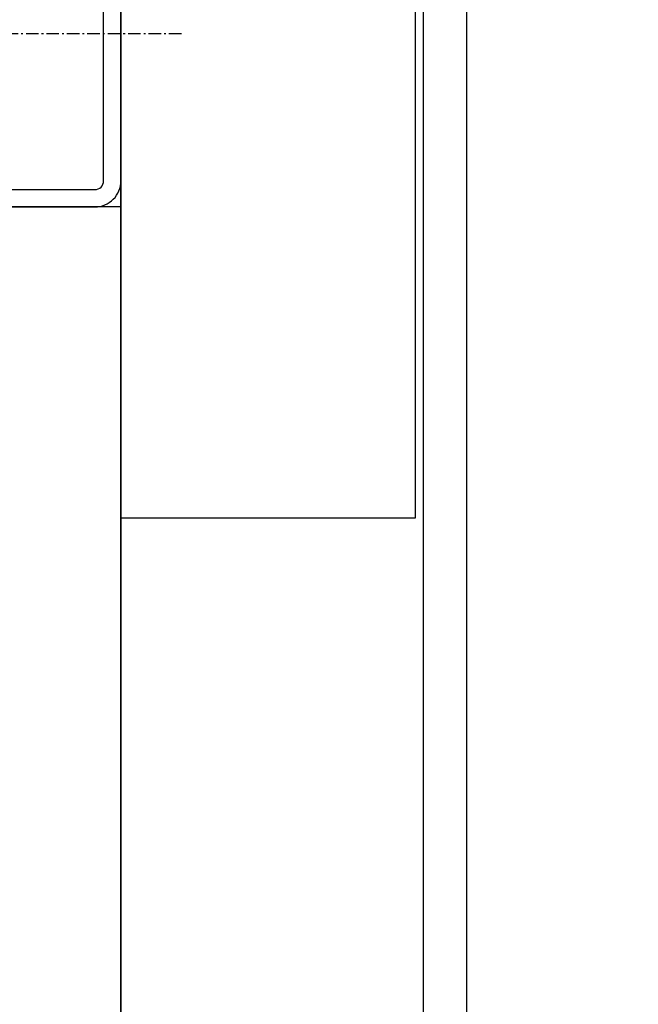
# Model space of a CAD drawing. Header units: millimetres. Extents: x -33628 to -373, y -3399 to 2697.
# Tile 46 of 99: x -23683 to -23647, y -3254 to -3197. Entities that reach past the tile are written whole.
import ezdxf

# ---------------------------------------------------------------- set-up
doc = ezdxf.new("R2010")
doc.units = ezdxf.units.MM
doc.header["$LTSCALE"] = 0.2
doc.header["$MEASUREMENT"] = 0
doc.linetypes.add('$1$ACAD_ISO10W100', pattern=[18, 12, -3, 0, -3])
doc.linetypes.add('$1$STRICHPUNKT2_S5', pattern=[0.55, 0.4, -0.05, 0.05, -0.05])
for name, color, linetype in [('$0$A-widok', 41, 'Continuous'), ('$0$A-winda', 12, 'Continuous'), ('$1$A-stal', 52, 'Continuous'), ('$1$OSIE KONSTRUKCJI', 6, '$1$STRICHPUNKT2_S5')]:
    doc.layers.add(name, color=color, linetype=linetype)

# ---------------------------------------------------------------- blocks, each defined once
blk = doc.blocks.new('$1$RK_200x200x10')
at = {"layer": '$1$A-stal'}
for points in [[(-8.5, -10), (8.5, -10, 0.414214), (10, -8.5), (10, 8.5, 0.414214), (8.5, 10), (-8.5, 10, 0.414214), (-10, 8.5), (-10, -8.5, 0.414214)], [(-8.5, -9), (8.5, -9, 0.414214), (9, -8.5), (9, 8.5, 0.414214), (8.5, 9), (-8.5, 9, 0.414214), (-9, 8.5), (-9, -8.5, 0.414214)]]:
    blk.add_lwpolyline(points, format="xyb", close=True, dxfattribs=at)
at = {"layer": '$1$OSIE KONSTRUKCJI', "color": 6, "linetype": '$1$ACAD_ISO10W100', "lineweight": -3, "ltscale": 0.3}
for p, q in [((0, -13.5), (0, 13.5)), ((13.5, 0), (-13.5, 0))]:
    blk.add_line(p, q, dxfattribs=at)
blk = doc.blocks.new('szyb-szkło_150-piętro2')
at = {"layer": '$0$A-widok', "transparency": 33554679}
for points in [[(30, -30), (180, -30), (180, -10), (30, -10)], [(30, -30), (30, -259), (350, -259), (350, -30)]]:
    blk.add_lwpolyline(points, close=True, dxfattribs=at)
at = {"layer": '$0$A-winda'}
blk.add_lwpolyline([(192, -30), (192, -47), (162, -47), (162, -30)], close=True, dxfattribs=at)
for points in [[(55.5, -47.5), (55.5, -47.5), (325.5, -47.5), (325.5, -59)], [(60.5, -200), (60.5, -50), (320.5, -50), (320.5, -63)]]:
    blk.add_lwpolyline(points, dxfattribs=at)
at = {"layer": '$1$A-stal'}
blk.add_blockref('$1$RK_200x200x10', (190, -20), dxfattribs=at)

msp = doc.modelspace()

# ---------------------------------------------------------------- block references
at = {"rotation": 90}
msp.add_blockref('szyb-szkło_150-piętro2', (-23707.273, -3387.573), dxfattribs=at)

doc.saveas('drawing.dxf')
